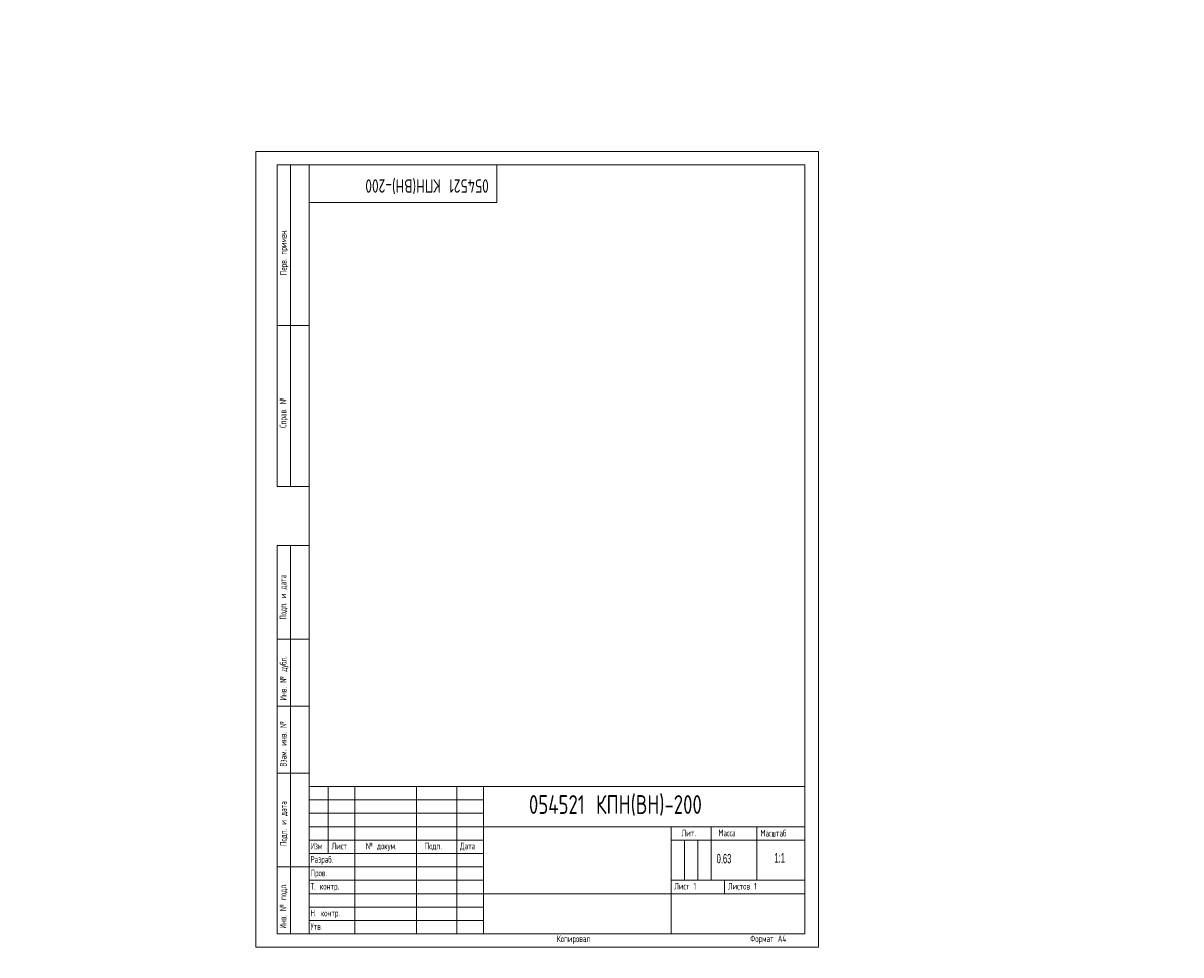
# Model space of a CAD drawing. Header units: millimetres. Extents: x -87 to 1466, y -523 to 1536.
# Tile 1 of 3: x -87 to 345, y -3 to 345. Entities that reach past the tile are written whole.
import ezdxf

# ---------------------------------------------------------------- set-up
doc = ezdxf.new("R2010")
doc.units = ezdxf.units.MM
doc.layers.add('ОСЕВЫЕ', color=7, linetype='Continuous')
doc.styles.add('SLDTEXTSTYLE0', font='TXT', dxfattribs={"width": 0.7, "bigfont": 'bigfont'})
doc.styles.add('SLDTEXTSTYLE1', font='TXT', dxfattribs={"width": 0.605})
doc.styles.add('SLDTEXTSTYLE2', font='TXT', dxfattribs={"width": 0.605, "bigfont": 'bigfont'})
doc.styles.add('SLDTEXTSTYLE3', font='TXT', dxfattribs={"width": 0.582204, "bigfont": 'bigfont'})
doc.styles.add('SLDTEXTSTYLE4', font='TXT', dxfattribs={"width": 0.582204})

# ---------------------------------------------------------------- blocks, each defined once
blk = doc.blocks.new('SW_NOTE_0')
at = {"color": 0, "linetype": 'Continuous', "lineweight": 0, "attachment_point": 1}
for s, insert, char_height, style in [('\\M+18449\\M+18478\\M+1847D', (0, 3.22), 2.5, 'SLDTEXTSTYLE3'), ('.', (5.69, 2.32), 1.59, 'SLDTEXTSTYLE4')]:
    blk.add_mtext(s, dxfattribs=dict(at, insert=insert, char_height=char_height, style=style))

msp = doc.modelspace()

# ---------------------------------------------------------------- linework, layer by layer
at = {"color": 7, "linetype": 'Continuous', "lineweight": 15}
for p, q in [((8, 172), (8, 292)), ((20, 292), (8, 292)), ((8, 172), (8, 292)), ((13, 172), (13, 292)), ((13, 172), (13, 292)), ((20, 292), (20, 5)), ((205, 292), (20, 292)), ((20, 292), (20, 5)), ((90, 278), (90, 292)), ((205, 5), (205, 292)), ((20, 278), (90, 278)), ((8, 232), (20, 232)), ((20, 232), (8, 232)), ((8, 172), (20, 172)), ((8, 5), (8, 150)), ((8, 150), (20, 150)), ((13, 5), (13, 150)), ((20, 115), (8, 115)), ((20, 90), (8, 90)), ((20, 65), (8, 65)), ((20, 60), (205, 60)), ((20, 60), (20, 5)), ((27, 35), (27, 60)), ((37, 60), (37, 5)), ((60, 60), (60, 5)), ((75, 60), (75, 5)), ((85, 60), (85, 5)), ((85, 45), (205, 45)), ((155, 45), (155, 5)), ((170, 45), (170, 25)), ((187, 45), (187, 25)), ((20, 40), (85, 40)), ((155, 40), (205, 40)), ((20, 35), (85, 35)), ((8, 30), (20, 30)), ((155, 25), (205, 25)), ((175, 25), (175, 20)), ((85, 20), (205, 20)), ((8, 5), (20, 5)), ((20, 5), (205, 5))]:
    msp.add_line(p, q, dxfattribs=at)
at = {"color": 7, "linetype": 'Continuous', "lineweight": 0}
for p, q in [((20, 55), (85, 55)), ((20, 50), (85, 50)), ((20, 45), (85, 45)), ((160, 40), (160, 25)), ((165, 40), (165, 25)), ((20, 30), (85, 30)), ((20, 25), (85, 25)), ((20, 20), (85, 20)), ((20, 15), (85, 15)), ((20, 10), (85, 10))]:
    msp.add_line(p, q, dxfattribs=at)
at = {"layer": 'ОСЕВЫЕ', "lineweight": 0}
for p, q in [((0, 297), (210, 297)), ((0, 297), (0, 0)), ((210, 297), (210, 0)), ((0, 0), (210, 0))]:
    msp.add_line(p, q, dxfattribs=at)

# ---------------------------------------------------------------- block references
at = {"color": 7, "linetype": 'Continuous', "lineweight": 0}
msp.add_blockref('SW_NOTE_0', (20.52, 35.82), dxfattribs=at)

# ---------------------------------------------------------------- texts
at = {"color": 7, "linetype": 'Continuous', "lineweight": 0, "attachment_point": 1}
for s, insert, char_height, rotation, style in [('\\M+18450\\M+18475\\M+18482\\M+18472. \\M+18481\\M+18482\\M+18479\\M+1847D\\M+18475\\M+1847E.', (9.03, 250.83), 2.5, 90, 'SLDTEXTSTYLE2'), ('054521 \\M+1844B\\M+18450\\M+1844E(\\M+18442\\M+1844E)-200', (86.99, 281.6), 5, 180, 'SLDTEXTSTYLE0'), ('\\M+18452\\M+18481\\M+18482\\M+18470\\M+18472. \\M+18782', (8.94, 193.84), 2.5, 90, 'SLDTEXTSTYLE2'), ('\\M+18450\\M+18480\\M+18474\\M+18481. \\M+18479 \\M+18474\\M+18470\\M+18484\\M+18470', (8.93, 122.3), 2.5, 90, 'SLDTEXTSTYLE2'), ('\\M+18449\\M+1847E\\M+18472. \\M+18782 \\M+18474\\M+18485\\M+18471\\M+1847C.', (9, 92.12), 2.5, 90, 'SLDTEXTSTYLE2'), ('\\M+18442\\M+18478\\M+18470\\M+1847D. \\M+18479\\M+1847E\\M+18472. \\M+18782', (9.01, 67.4), 2.5, 90, 'SLDTEXTSTYLE2'), ('\\M+18450\\M+18480\\M+18474\\M+18481. \\M+18479 \\M+18474\\M+18470\\M+18484\\M+18470', (9.03, 37.79), 2.5, 90, 'SLDTEXTSTYLE2'), ('\\M+18449\\M+1847E\\M+18472. \\M+18782 \\M+18481\\M+18480\\M+18474\\M+1847C.', (8.94, 6.96), 2.5, 90, 'SLDTEXTSTYLE2')]:
    msp.add_mtext(s, dxfattribs=dict(at, insert=insert, char_height=char_height, rotation=rotation, style=style))
at = {"color": 7, "linetype": 'Continuous', "lineweight": 0}
for s, insert, char_height, attachment_point, style in [('054521 \\M+1844B\\M+18450\\M+1844E(\\M+18442\\M+1844E)-200', (101.96, 56.78), 7, 1, 'SLDTEXTSTYLE0'), ('\\M+1844C\\M+18479\\M+18484.', (158.95, 43.93), 2.5, 1, 'SLDTEXTSTYLE2'), ('\\M+1844D\\M+18470\\M+18483\\M+18483\\M+18470', (172.7, 43.93), 2.5, 1, 'SLDTEXTSTYLE2'), ('\\M+1844D\\M+18470\\M+18483\\M+1848A\\M+18484\\M+18470\\M+18471', (188.37, 43.84), 2.5, 1, 'SLDTEXTSTYLE2'), ('\\M+1844C\\M+18479\\M+18483\\M+18484', (28.33, 39.04), 2.5, 1, 'SLDTEXTSTYLE2'), ('\\M+18782 \\M+18474\\M+18480\\M+1847B\\M+18485\\M+1847D.', (41.11, 39.06), 2.5, 1, 'SLDTEXTSTYLE2'), ('\\M+18450\\M+18480\\M+18474\\M+18481.', (63.06, 39.04), 2.5, 1, 'SLDTEXTSTYLE2'), ('\\M+18444\\M+18470\\M+18484\\M+18470', (76.24, 39.05), 2.5, 1, 'SLDTEXTSTYLE2'), ('0.63', (172.01, 34.84), 3.5, 1, 'SLDTEXTSTYLE1'), ('1:1', (195.55, 35.13), 3.5, 2, 'SLDTEXTSTYLE1'), ('\\M+18451\\M+18470\\M+18478\\M+18482\\M+18470\\M+18471.', (20.42, 34.03), 2.5, 1, 'SLDTEXTSTYLE2'), ('\\M+18450\\M+18482\\M+18480\\M+18472.', (20.47, 29.01), 2.5, 1, 'SLDTEXTSTYLE2'), ('\\M+18453. \\M+1847B\\M+18480\\M+1847E\\M+18484\\M+18482.', (20.47, 24.02), 2.5, 1, 'SLDTEXTSTYLE2'), ('\\M+1844C\\M+18479\\M+18483\\M+18484 1', (156.18, 24.05), 2.5, 1, 'SLDTEXTSTYLE2'), ('\\M+1844C\\M+18479\\M+18483\\M+18484\\M+18480\\M+18472 1', (176.24, 24.04), 2.5, 1, 'SLDTEXTSTYLE2'), ('\\M+1844E. \\M+1847B\\M+18480\\M+1847E\\M+18484\\M+18482.', (20.46, 14.02), 2.5, 1, 'SLDTEXTSTYLE2'), ('\\M+18454\\M+18484\\M+18472.', (20.45, 9.01), 2.5, 1, 'SLDTEXTSTYLE2'), ('\\M+1844B\\M+18480\\M+18481\\M+18479\\M+18482\\M+18480\\M+18472\\M+18470\\M+1847C', (112.4, 4.44), 2.5, 1, 'SLDTEXTSTYLE2'), ('\\M+18455\\M+18480\\M+18482\\M+1847D\\M+18470\\M+18484 \\M+184404', (184.58, 4.46), 2.5, 1, 'SLDTEXTSTYLE2')]:
    msp.add_mtext(s, dxfattribs=dict(at, insert=insert, char_height=char_height, attachment_point=attachment_point, style=style))

doc.saveas('drawing.dxf')
